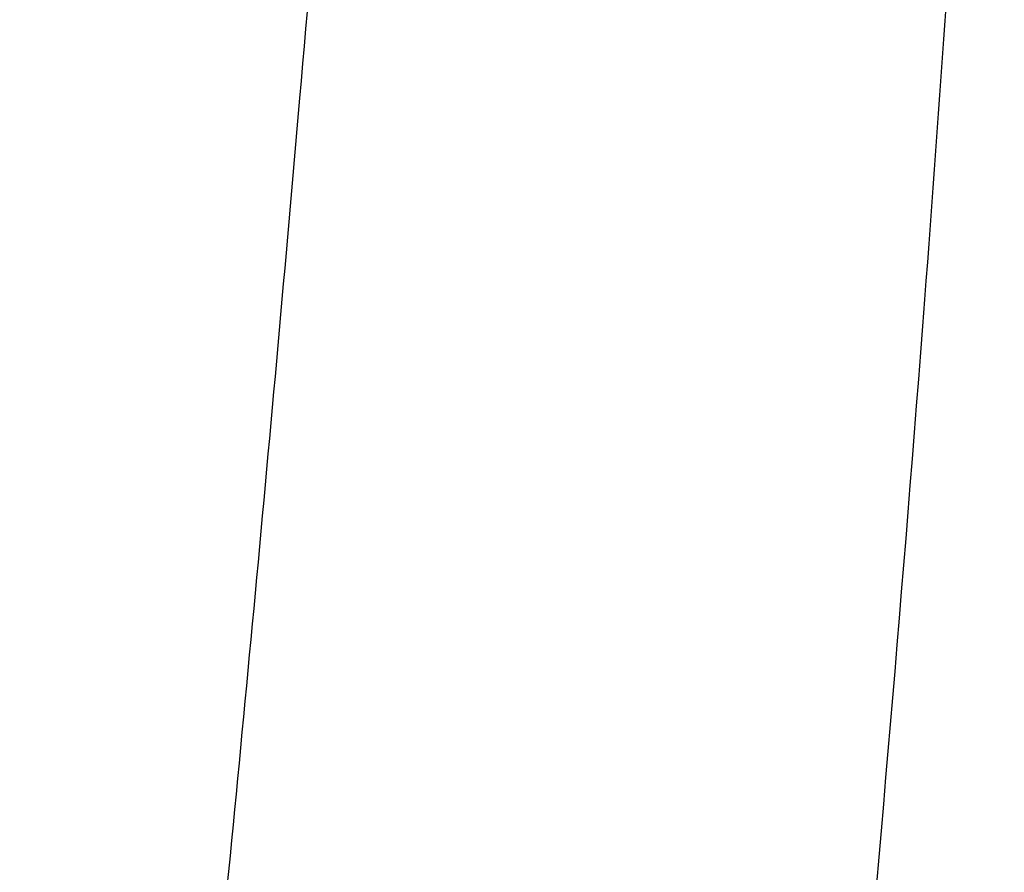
# Model space of a CAD drawing. Header units: millimetres. Extents: x -0.387 to 0.594, y -0.166 to 0.447.
# Tile 9 of 109: x -0.067 to -0.052, y 0.057 to 0.07. Entities that reach past the tile are written whole.
import ezdxf

# ---------------------------------------------------------------- set-up
doc = ezdxf.new("R2010")
doc.units = ezdxf.units.MM
doc.layers.add('FORMAT', color=7, linetype='Continuous')

msp = doc.modelspace()

# ---------------------------------------------------------------- linework, layer by layer
at = {"layer": 'FORMAT', "color": 7, "linetype": 'Continuous', "lineweight": 25}
for points, knots in [([(-0.0642600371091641, 0.0860241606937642), (-0.0643737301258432, 0.0851984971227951), (-0.0649422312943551, 0.0810699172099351), (-0.0664030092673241, 0.0716758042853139), (-0.0684971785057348, 0.060522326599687), (-0.0704996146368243, 0.0513926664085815), (-0.0717188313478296, 0.0461877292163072), (-0.0723611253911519, 0.0435928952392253), (-0.0726822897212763, 0.0422954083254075)], [0, 0, 0, 0, 0.0561085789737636, 0.2805607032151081, 0.6399561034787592, 0.8199377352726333, 0.9099640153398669, 1, 1, 1, 1]), ([(-0.0609416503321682, 0.0854431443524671), (-0.0611489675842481, 0.082643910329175), (-0.0615636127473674, 0.0770452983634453), (-0.0624455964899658, 0.0664443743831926), (-0.0636207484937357, 0.0537381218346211), (-0.0647232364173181, 0.0438444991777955), (-0.0652691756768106, 0.0389452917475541)], [0, 0, 0, 0, 0.1803464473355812, 0.3607021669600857, 0.6834271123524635, 1, 1, 1, 1]), ([(-0.0551023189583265, 0.0398372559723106), (-0.0542742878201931, 0.0484199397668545), (-0.0528672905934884, 0.0630037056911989), (-0.051960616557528, 0.0776265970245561), (-0.051587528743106, 0.0836437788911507)], [0, 0, 0, 0, 0.5885094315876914, 1, 1, 1, 1])]:
    msp.add_open_spline(points, degree=3, knots=knots, dxfattribs=at)

doc.saveas('drawing.dxf')
